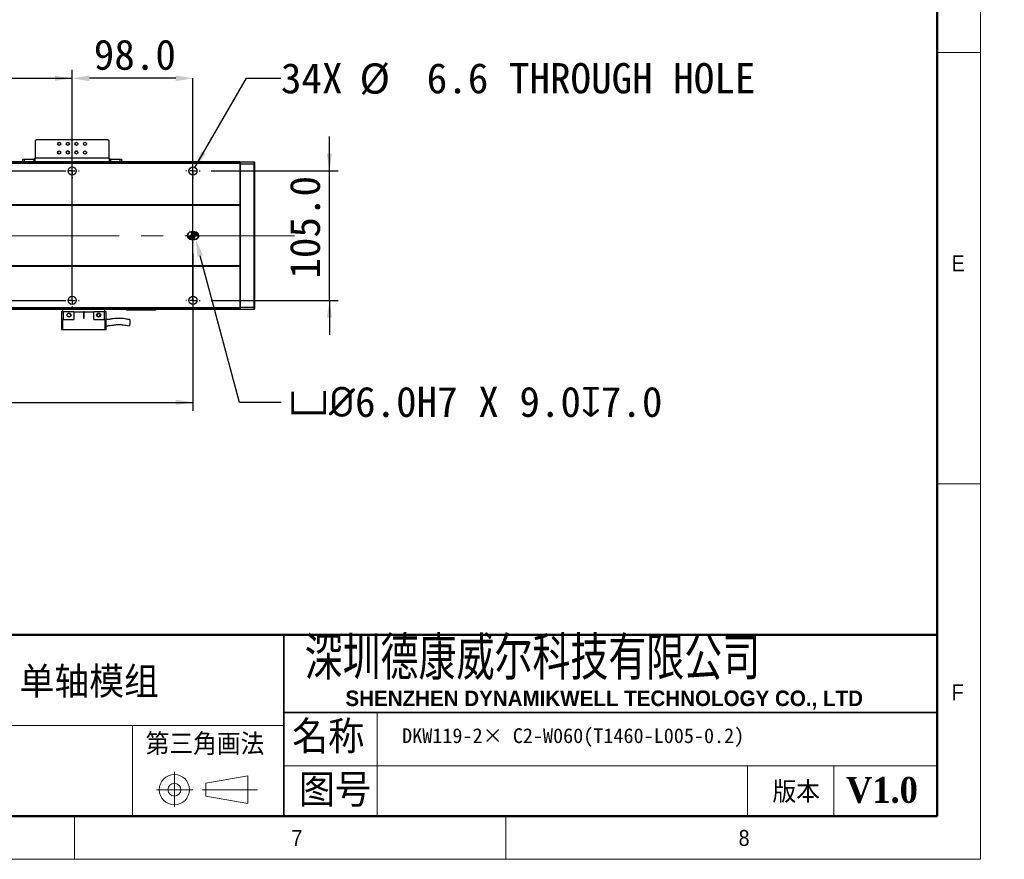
# Model space of a CAD drawing. Header units: millimetres. Extents: x 35 to 2924, y 35 to 2044.
# Tile 4 of 7: x 2126 to 2924, y 35 to 716. Entities that reach past the tile are written whole.
import ezdxf

# ---------------------------------------------------------------- set-up
doc = ezdxf.new("R2010")
doc.units = ezdxf.units.MM
doc.header["$LTSCALE"] = 7
doc.header["$PDSIZE"] = -1
doc.linetypes.add('CENTERX2', pattern=[20.32, 12.7, -2.54, 2.54, -2.54])
doc.layers.add('DIMNS', color=7, linetype='Continuous')
doc.styles.add('SLDTEXTSTYLE1', font='Gothic.ttf', dxfattribs={"width": 0.913})
doc.styles.add('SLDTEXTSTYLE2', font='timesbd.ttf', dxfattribs={"width": 0.933})
doc.styles.add('SLDTEXTSTYLE4', font='txt', dxfattribs={"bigfont": 'bigfont'})
doc.styles.add('SLDTEXTSTYLE5', font='txt', dxfattribs={"width": 0.8, "bigfont": 'bigfont'})
doc.styles.add('SLDTEXTSTYLE6', font='arialbd.ttf', dxfattribs={"width": 0.948})
doc.styles.add('SLDTEXTSTYLE7', font='timesbd.ttf', dxfattribs={"width": 0.933, "bigfont": 'bigfont'})
doc.styles.add('SLDTEXTSTYLE8', font='txt')
doc.styles.add('SLDTEXTSTYLE9', font='txt')
doc.dimstyles.new('SLDDIMSTYLE0', dxfattribs={"dimtxt": 24.5, "dimasz": 14, "dimexe": 0, "dimexo": 0.0625, "dimgap": 6.125, "dimtad": 2, "dimdec": 1, "dimrnd": 1e-09, "dimzin": 4, "dimdsep": 46, "dimtxsty": 'SLDTEXTSTYLE9', "dimsah": 1, "dimcen": 0.09, "dimadec": 0, "dimazin": 1, "dimtfac": 1, "dimtdec": 1, "dimtofl": 0, "dimtmove": 0, "dimatfit": 3, "dimfxl": 0, "dimfrac": 2, "dimtolj": 1, "dimtzin": 12, "dimarcsym": 0})
doc.dimstyles.new('SLDDIMSTYLE1', dxfattribs={"dimtxt": 24.5, "dimasz": 14, "dimexe": 0, "dimexo": 0.0625, "dimgap": 6.125, "dimtad": 2, "dimdec": 1, "dimrnd": 1e-09, "dimzin": 4, "dimdsep": 46, "dimtxsty": 'SLDTEXTSTYLE9', "dimsah": 1, "dimcen": 0.09, "dimadec": 0, "dimazin": 1, "dimtfac": 1, "dimtdec": 1, "dimtmove": 0, "dimatfit": 0, "dimfxl": 0, "dimfrac": 2, "dimtolj": 1, "dimtzin": 12, "dimarcsym": 0})
doc.dimstyles.new('SLDDIMSTYLE5', dxfattribs={"dimtxt": 24.5, "dimasz": 14, "dimexe": 0, "dimexo": 0.0625, "dimgap": 6.125, "dimtad": 0, "dimtih": 1, "dimtoh": 1, "dimdec": 1, "dimrnd": 1e-09, "dimzin": 4, "dimdsep": 46, "dimtxsty": 'SLDTEXTSTYLE9', "dimsah": 1, "dimcen": 0, "dimadec": 0, "dimazin": 1, "dimtfac": 1, "dimtdec": 1, "dimtofl": 0, "dimtmove": 0, "dimatfit": 3, "dimfxl": 0, "dimfrac": 2, "dimtolj": 1, "dimtzin": 12, "dimarcsym": 0})
doc.dimstyles.new('SLDDIMSTYLE6', dxfattribs={"dimtxt": 24.5, "dimasz": 14, "dimexe": 0, "dimexo": 0.0625, "dimgap": 6.125, "dimtad": 0, "dimtih": 1, "dimtoh": 1, "dimdec": 1, "dimrnd": 1e-09, "dimzin": 12, "dimdsep": 46, "dimtxsty": 'SLDTEXTSTYLE9', "dimsah": 1, "dimcen": 0, "dimadec": 0, "dimazin": 3, "dimtfac": 1, "dimtdec": 1, "dimtofl": 0, "dimtmove": 0, "dimatfit": 3, "dimfxl": 0, "dimfrac": 2, "dimtolj": 1, "dimtzin": 12, "dimarcsym": 0})

# ---------------------------------------------------------------- blocks, each defined once
blk = doc.blocks.new('_D_13')
at = {"layer": 'DIMNS'}
for p, q in [((390.08, 531.97), (390.08, 398.67)), ((2266.08, 526.43), (2266.08, 398.67)), ((390.08, 405.67), (2266.08, 405.67))]:
    blk.add_line(p, q, dxfattribs=at)
for points in [[(390.08, 405.67), (404.08, 403.57), (404.08, 407.77)], [(2266.08, 405.67), (2252.08, 407.77), (2252.08, 403.57)]]:
    blk.add_solid(points, dxfattribs=at)
at = {"layer": 'DIMNS', "insert": (1298.09, 437.81), "char_height": 24.5, "attachment_point": 1, "style": 'SLDTEXTSTYLE9'}
blk.add_mtext('1876.0', dxfattribs=at)
blk = doc.blocks.new('_D_14')
at = {"layer": 'DIMNS'}
for p, q in [((2376.82, 593.36), (2376.82, 621.36)), ((2280.81, 593.36), (2383.82, 593.36)), ((2376.82, 488.36), (2376.82, 593.36)), ((2280.81, 488.36), (2383.82, 488.36)), ((2376.82, 488.36), (2376.82, 460.36))]:
    blk.add_line(p, q, dxfattribs=at)
for points in [[(2376.82, 593.36), (2378.92, 607.36), (2374.72, 607.36)], [(2376.82, 488.36), (2374.72, 474.36), (2378.92, 474.36)]]:
    blk.add_solid(points, dxfattribs=at)
at = {"layer": 'DIMNS', "insert": (2344.67, 505.98), "char_height": 24.5, "attachment_point": 1, "rotation": 90, "style": 'SLDTEXTSTYLE9'}
blk.add_mtext('105.0', dxfattribs=at)
blk = doc.blocks.new('_D_16')
at = {"layer": 'Defpoints', "color": 0}
for p in [(2267.58, 540.86), (2268.36, 537.96)]:
    blk.add_point(p, dxfattribs=at)
at = {"layer": 'DIMNS', "color": 0, "lineweight": -2}
for p, q in [((2303.81, 405.67), (2271.98, 524.44)), ((2337.59, 405.67), (2303.81, 405.67))]:
    blk.add_line(p, q, dxfattribs=at)
at = {"layer": 'DIMNS', "color": 0}
blk.add_solid([(2274.24, 525.04), (2269.73, 523.83), (2268.36, 537.96)], dxfattribs=at)
at = {"layer": 'DIMNS', "color": 0, "insert": (2343.72, 418.38), "char_height": 24.5, "attachment_point": 1, "style": 'SLDTEXTSTYLE9'}
blk.add_mtext('\\A1;{\\fGDT|b0|i0|c134|p2;v\\fISOCPEUR|b0|i0|c134|p34;%%C}6.0H7 X 9.0{\\fGDT|b0|i0|c134|p2;x}7.0', dxfattribs=at)
blk = doc.blocks.new('_D_17')
at = {"layer": 'DIMNS'}
for p, q in [((2267.73, 596.22), (2309.46, 668.5)), ((2309.46, 668.5), (2337.46, 668.5))]:
    blk.add_line(p, q, dxfattribs=at)
blk.add_solid([(2267.73, 596.22), (2276.55, 607.29), (2272.91, 609.39)], dxfattribs=at)
at = {"layer": 'DIMNS', "char_height": 24.5, "attachment_point": 1, "style": 'SLDTEXTSTYLE9'}
for s, insert in [('34X ', (2337.46, 680.84)), ('%%c', (2401.23, 680.6)), (' 6.6 THROUGH HOLE', (2439.09, 680.84))]:
    blk.add_mtext(s, dxfattribs=dict(at, insert=insert))
blk = doc.blocks.new('_D_18')
at = {"layer": 'DIMNS'}
for p, q in [((488.08, 608.09), (488.08, 675.5)), ((2168.08, 608.09), (2168.08, 675.5)), ((488.08, 668.5), (2168.08, 668.5))]:
    blk.add_line(p, q, dxfattribs=at)
for points in [[(488.08, 668.5), (502.08, 666.4), (502.08, 670.6)], [(2168.08, 668.5), (2154.08, 670.6), (2154.08, 666.4)]]:
    blk.add_solid(points, dxfattribs=at)
at = {"layer": 'DIMNS', "char_height": 24.5, "attachment_point": 1, "style": 'SLDTEXTSTYLE9'}
for s, insert in [('=14×120.0(PITCH)', (1259.43, 700.64)), ('1680.0', (1163.67, 700.64))]:
    blk.add_mtext(s, dxfattribs=dict(at, insert=insert))
blk = doc.blocks.new('_D_21')
at = {"layer": 'Defpoints', "color": 0}
for p in [(2168.08, 668.5), (2168.08, 488.36), (2266.08, 488.36)]:
    blk.add_point(p, dxfattribs=at)
at = {"layer": 'DIMNS', "color": 0, "lineweight": -2}
for p, q in [((2168.08, 488.42), (2168.08, 668.5)), ((2252.08, 668.5), (2182.08, 668.5)), ((2266.08, 488.42), (2266.08, 668.5))]:
    blk.add_line(p, q, dxfattribs=at)
at = {"layer": 'DIMNS', "color": 0}
for points in [[(2182.08, 670.83), (2182.08, 666.17), (2168.08, 668.5)], [(2252.08, 670.83), (2252.08, 666.17), (2266.08, 668.5)]]:
    blk.add_solid(points, dxfattribs=at)
at = {"layer": 'DIMNS', "color": 0, "insert": (2218.96, 699.95), "char_height": 24.5, "attachment_point": 2, "style": 'SLDTEXTSTYLE9'}
blk.add_mtext('\\A1;98.0', dxfattribs=at)
blk = doc.blocks.new('SW_CENTERMARKSYMBOL_0')
at = {"layer": 'DIMNS', "color": 0}
for p, q in [((-5.08, 0), (-5.54, 0)), ((0, 0), (-2.54, 0)), ((0, 5.08), (0, 5.54)), ((0, 0), (0, 2.54)), ((0, 0), (0, -2.54)), ((0, 0), (2.54, 0)), ((5.08, 0), (5.54, 0)), ((0, -5.08), (0, -5.54))]:
    blk.add_line(p, q, dxfattribs=at)
blk = doc.blocks.new('SW_CENTERMARKSYMBOL_2')
at = {"layer": 'DIMNS', "color": 0}
for p, q in [((1445.08, 0), (1554.92, 0)), ((1560, 0), (1557.46, 0)), ((1560, 5.08), (1560, 5.84)), ((1560, 0), (1560, 2.54)), ((1560, 0), (1560, -2.54)), ((1560, 0), (1562.54, 0)), ((1565.08, 0), (1565.84, 0)), ((1560, -5.08), (1560, -5.84))]:
    blk.add_line(p, q, dxfattribs=at)
blk = doc.blocks.new('SW_CENTERMARKSYMBOL_3')
at = {"layer": 'DIMNS', "color": 0}
for p, q in [((1325.08, 0), (1434.92, 0)), ((1440, 0), (1437.46, 0)), ((1440, 5.08), (1440, 5.84)), ((1440, 0), (1440, 2.54)), ((1440, 0), (1440, -2.54)), ((1440, 0), (1442.54, 0)), ((1445.08, 0), (1445.84, 0)), ((1440, -5.08), (1440, -5.84))]:
    blk.add_line(p, q, dxfattribs=at)
blk = doc.blocks.new('SW_CENTERMARKSYMBOL_4')
at = {"layer": 'DIMNS', "color": 0}
for p, q in [((-5.08, 0), (-5.84, 0)), ((0, 0), (-2.54, 0)), ((0, 5.08), (0, 5.84)), ((0, 0), (0, 2.54)), ((0, 0), (0, -2.54)), ((0, 0), (2.54, 0)), ((5.08, 0), (5.84, 0)), ((0, -5.08), (0, -5.84))]:
    blk.add_line(p, q, dxfattribs=at)
blk = doc.blocks.new('SW_CENTERMARKSYMBOL_5')
at = {"layer": 'DIMNS', "color": 0}
for p, q in [((-5.08, 0), (-5.84, 0)), ((0, 0), (-2.54, 0)), ((0, 5.08), (0, 5.84)), ((0, 0), (0, 2.54)), ((0, 0), (0, -2.54)), ((0, 0), (2.54, 0)), ((5.08, 0), (5.84, 0)), ((0, -5.08), (0, -5.84))]:
    blk.add_line(p, q, dxfattribs=at)
blk = doc.blocks.new('SW_DOWELSYMBOL_1')
at = {"linetype": 'Continuous', "lineweight": 18}
h = blk.add_hatch(color=0, dxfattribs=at)
edge = h.paths.add_edge_path(flags=0)
edge.add_arc((0, 0), 3, 180, 270)
edge.add_line((0, -3), (0, 0))
edge.add_line((0, 0), (-3, 0))
h = blk.add_hatch(color=0, dxfattribs=at)
edge = h.paths.add_edge_path(flags=0)
edge.add_arc((0, 0), 3, 0, 90)
edge.add_line((0, 3), (0, 0))
edge.add_line((0, 0), (3, 0))
at = {"layer": 'DIMNS', "color": 0}
blk.add_circle((0, 0), 3, dxfattribs=at)
blk = doc.blocks.new('SW_DOWELSYMBOL_2')
at = {"linetype": 'Continuous', "lineweight": 18}
h = blk.add_hatch(color=0, dxfattribs=at)
edge = h.paths.add_edge_path(flags=0)
edge.add_arc((0, 0), 3, 180, 270)
edge.add_line((0, -3), (0, 0))
edge.add_line((0, 0), (-3, 0))
h = blk.add_hatch(color=0, dxfattribs=at)
edge = h.paths.add_edge_path(flags=0)
edge.add_arc((0, 0), 3, 0, 90)
edge.add_line((0, 3), (0, 0))
edge.add_line((0, 0), (3, 0))
at = {"layer": 'DIMNS', "color": 0}
blk.add_circle((0, 0), 3, dxfattribs=at)

msp = doc.modelspace()

# ---------------------------------------------------------------- linework, layer by layer
at = {"color": 7, "linetype": 'Continuous', "lineweight": 18}
for p, q in [((2905, 35), (2905, 2044)), ((2870, 2009), (2870, 70)), ((2870, 689.5), (2905, 689.5)), ((2870, 339.5), (2905, 339.5)), ((2415.65, 154), (2415.65, 70)), ((1926.29, 143.5), (2339.76, 143.5)), ((2217.1, 143.5), (2217.1, 70)), ((2251.06, 106.04), (2251.06, 77.44)), ((2339.76, 110.88), (2870, 110.88)), ((2716, 110.88), (2716, 70)), ((2786, 110.88), (2786, 70)), ((2276.67, 96.73), (2310.66, 102.61)), ((2276.67, 86.23), (2276.67, 96.73)), ((2310.66, 102.61), (2310.66, 80.22)), ((2236.5, 91.48), (2265.91, 91.48)), ((2273.64, 91.48), (2318.36, 91.48)), ((2276.67, 86.23), (2310.66, 80.22)), ((70, 70), (2870, 70)), ((861, 70), (2870, 70)), ((2170, 35), (2170, 70)), ((2520, 70), (2520, 35)), ((35, 35), (2905, 35))]:
    msp.add_line(p, q, dxfattribs=at)
at = {"color": 7, "linetype": 'Continuous', "lineweight": 50}
for p, q in [((2870, 2009), (2870, 70)), ((2870, 217), (1281, 217)), ((70, 70), (2870, 70))]:
    msp.add_line(p, q, dxfattribs=at)
at = {"color": 7, "linetype": 'Continuous', "lineweight": 25}
for p, q in [((2139.08, 618.66), (2138.08, 617.66)), ((2138.08, 617.66), (2138.08, 603.86)), ((2197.08, 618.66), (2139.08, 618.66)), ((2198.08, 617.66), (2197.08, 618.66)), ((2198.08, 603.86), (2198.08, 617.66)), ((2304.08, 600.86), (352.08, 600.86)), ((2304.08, 600.36), (352.08, 600.36)), ((2304.08, 599.36), (352.08, 599.36)), ((2128.08, 600.86), (2128.08, 602.86)), ((2128.08, 602.86), (2129.08, 602.86)), ((2129.08, 602.86), (2129.08, 600.86)), ((2129.08, 602.86), (2137.08, 602.86)), ((2137.08, 602.86), (2137.08, 600.86)), ((2138.08, 602.86), (2137.08, 602.86)), ((2198.08, 603.86), (2138.08, 603.86)), ((2138.08, 600.86), (2138.08, 603.86)), ((2198.08, 603.86), (2198.08, 600.86)), ((2199.08, 602.86), (2198.08, 602.86)), ((2199.08, 602.86), (2199.08, 600.86)), ((2199.08, 602.86), (2207.08, 602.86)), ((2207.08, 600.86), (2207.08, 602.86)), ((2207.08, 602.86), (2208.08, 602.86)), ((2208.08, 602.86), (2208.08, 600.86)), ((2304.08, 600.56), (2304.38, 600.86)), ((2304.08, 600.86), (2304.08, 600.56)), ((2304.08, 600.36), (2304.08, 600.56)), ((2304.08, 600.36), (2304.08, 599.36)), ((2304.08, 599.36), (2304.08, 565.86)), ((2304.38, 600.86), (2304.38, 598.86)), ((2304.38, 600.86), (2315.78, 600.86)), ((2315.78, 598.86), (2315.78, 600.86)), ((2316.08, 600.56), (2315.78, 600.86)), ((2316.08, 600.56), (2316.08, 598.73)), ((2304.08, 598.73), (2304.38, 598.86)), ((2304.38, 598.86), (2304.38, 482.86)), ((2315.78, 598.86), (2304.38, 598.86)), ((2315.78, 482.86), (2315.78, 598.86)), ((2316.08, 598.73), (2315.78, 598.86)), ((2316.08, 598.73), (2316.08, 482.98)), ((2304.08, 565.86), (352.08, 565.86)), ((2304.08, 565.36), (352.08, 565.36)), ((2304.08, 565.86), (2304.08, 565.36)), ((2304.08, 565.36), (2304.08, 516.36)), ((2267.58, 543.86), (2264.58, 543.86)), ((2264.58, 537.86), (2267.58, 537.86)), ((2304.08, 516.36), (352.08, 516.36)), ((2304.08, 515.86), (352.08, 515.86)), ((2304.08, 516.36), (2304.08, 515.86)), ((2304.08, 515.86), (2304.08, 482.36)), ((2304.08, 482.36), (352.08, 482.36)), ((2304.08, 481.36), (352.08, 481.36)), ((2304.08, 480.86), (352.08, 480.86)), ((2160.58, 478.96), (2160.58, 480.86)), ((2194.58, 478.96), (2194.58, 480.86)), ((2212.08, 480.66), (2212.08, 480.86)), ((2212.08, 480.66), (2212.38, 480.36)), ((2212.08, 480.66), (2213.08, 480.66)), ((2213.21, 480.36), (2212.38, 480.36)), ((2213.08, 480.86), (2213.08, 480.66)), ((2213.21, 480.36), (2213.08, 480.66)), ((2213.08, 480.66), (2235.08, 480.66)), ((2234.96, 480.36), (2213.21, 480.36)), ((2234.96, 480.36), (2235.08, 480.66)), ((2235.78, 480.36), (2234.96, 480.36)), ((2235.08, 480.66), (2235.08, 480.86)), ((2235.08, 480.66), (2236.08, 480.66)), ((2235.78, 480.36), (2236.08, 480.66)), ((2236.08, 480.86), (2236.08, 480.66)), ((2304.08, 482.98), (2304.38, 482.86)), ((2304.08, 482.36), (2304.08, 481.36)), ((2304.08, 481.16), (2304.08, 481.36)), ((2304.08, 481.16), (2304.38, 480.86)), ((2304.08, 481.16), (2304.08, 480.86)), ((2304.38, 482.86), (2304.38, 480.86)), ((2304.38, 482.86), (2315.78, 482.86)), ((2315.78, 480.86), (2304.38, 480.86)), ((2316.08, 482.98), (2315.78, 482.86)), ((2315.78, 480.86), (2315.78, 482.86)), ((2316.08, 481.16), (2315.78, 480.86)), ((2316.08, 482.98), (2316.08, 481.16)), ((2159.58, 478.96), (2159.58, 464.56)), ((2160.78, 478.96), (2159.58, 478.96)), ((2160.78, 472.96), (2160.58, 472.96)), ((2160.58, 464.56), (2160.58, 472.96)), ((2160.78, 478.96), (2160.78, 472.96)), ((2169.58, 478.96), (2160.78, 478.96)), ((2160.78, 472.96), (2169.58, 472.96)), ((2169.58, 478.96), (2169.58, 472.96)), ((2169.58, 478.96), (2177.33, 478.96)), ((2177.83, 478.96), (2177.33, 478.96)), ((2177.33, 478.96), (2177.33, 474.21)), ((2177.83, 478.96), (2185.58, 478.96)), ((2177.83, 474.21), (2177.83, 478.96)), ((2185.58, 472.96), (2185.58, 478.96)), ((2194.38, 478.96), (2185.58, 478.96)), ((2185.58, 472.96), (2194.38, 472.96)), ((2190.59, 477.01), (2190.72, 476.61)), ((2194.38, 472.96), (2194.38, 478.96)), ((2195.58, 478.96), (2194.38, 478.96)), ((2194.58, 472.96), (2194.38, 472.96)), ((2194.58, 472.96), (2194.58, 464.56)), ((2195.58, 464.56), (2195.58, 478.96)), ((2160.58, 464.56), (2159.58, 464.56)), ((2194.58, 464.56), (2160.58, 464.56)), ((2174.58, 464.56), (2174.58, 464.36)), ((2175.27, 464.36), (2174.58, 464.36)), ((2180.58, 464.36), (2175.27, 464.36)), ((2180.58, 464.36), (2180.58, 464.56)), ((2195.58, 464.56), (2194.58, 464.56))]:
    msp.add_line(p, q, dxfattribs=at)
at = {"color": 8, "linetype": 'Continuous', "lineweight": 25}
for p, q in [((2165.33, 609.36), (2163.83, 609.36)), ((2172.33, 609.36), (2170.83, 609.36))]:
    msp.add_line(p, q, dxfattribs=at)
at = {"color": 7, "linetype": 'Continuous', "lineweight": 35}
for p, q in [((2339.76, 217), (2339.76, 70)), ((2339.76, 154), (2870, 154))]:
    msp.add_line(p, q, dxfattribs=at)
at = {"color": 7, "linetype": 'Continuous', "lineweight": 25}
for centre, radius in [((2157.58, 615.36), 1.25), ((2164.58, 615.36), 1.25), ((2171.58, 615.36), 1.25), ((2178.58, 615.36), 1.25), ((2157.58, 608.36), 1.25), ((2164.58, 608.36), 1.25), ((2171.58, 608.36), 1.25), ((2178.58, 608.36), 1.25), ((2168.08, 593.36), 3.3), ((2266.08, 593.36), 3.3), ((2168.08, 488.36), 3.3), ((2266.08, 488.36), 3.3), ((2165.58, 476.46), 1.6), ((2189.58, 476.46), 1.6)]:
    msp.add_circle(centre, radius, dxfattribs=at)
at = {"color": 7, "linetype": 'Continuous', "lineweight": 18}
for radius in [12.25, 5.25]:
    msp.add_circle((2251.06, 91.48), radius, dxfattribs=at)
at = {"color": 7, "linetype": 'Continuous', "lineweight": 25}
for centre, radius, start, end in [((2264.58, 540.86), 3, 90, 270), ((2267.58, 540.86), 3, 270, 90), ((2177.58, 474.21), 0.25, 180, 0)]:
    msp.add_arc(centre, radius, start, end, dxfattribs=at)
for points, knots in [([(2166.72, 476.61), (2166.74, 476.48), (2166.78, 476.22), (2166.67, 475.83), (2166.45, 475.48), (2166.12, 475.22), (2165.7, 475.07), (2165.24, 475.06), (2164.81, 475.19), (2164.57, 475.37), (2164.47, 475.46)], [0, 0, 0, 0, 0.114735, 0.230587, 0.350915, 0.475813, 0.605446, 0.739375, 0.877543, 1, 1, 1, 1]), ([(2165.56, 477.76), (2165.71, 477.73), (2165.99, 477.68), (2166.34, 477.42), (2166.52, 477.18), (2166.58, 477.03), (2166.59, 477.01)], [0, 0, 0, 0, 0.322283, 0.643219, 0.951836, 1, 1, 1, 1]), ([(2189.58, 477.61), (2189.47, 477.6), (2189.23, 477.58), (2188.92, 477.42), (2188.66, 477.18), (2188.49, 476.87), (2188.42, 476.53), (2188.45, 476.18), (2188.59, 475.85), (2188.81, 475.58), (2189.11, 475.39), (2189.45, 475.3), (2189.8, 475.31), (2190.13, 475.43), (2190.41, 475.64), (2190.62, 475.92), (2190.74, 476.26), (2190.73, 476.49), (2190.72, 476.61)], [0, 0, 0, 0, 0.062513, 0.125007, 0.18751, 0.250007, 0.312505, 0.375005, 0.437505, 0.5, 0.5625, 0.624996, 0.687501, 0.749995, 0.8125, 0.874997, 0.9375, 1, 1, 1, 1]), ([(2190.72, 476.61), (2190.74, 476.48), (2190.78, 476.22), (2190.67, 475.83), (2190.45, 475.48), (2190.12, 475.22), (2189.7, 475.07), (2189.24, 475.06), (2188.81, 475.19), (2188.57, 475.37), (2188.47, 475.46)], [0, 0, 0, 0, 0.114739, 0.230592, 0.35094, 0.475839, 0.605441, 0.739406, 0.877542, 1, 1, 1, 1]), ([(2189.56, 477.76), (2189.71, 477.73), (2189.99, 477.68), (2190.34, 477.42), (2190.52, 477.18), (2190.58, 477.03), (2190.59, 477.01)], [0, 0, 0, 0, 0.322307, 0.643193, 0.951832, 1, 1, 1, 1]), ([(2214.9, 472.75), (2213.93, 472.91), (2212.11, 473.19), (2209.65, 473.58), (2207.59, 473.75), (2205.73, 473.79), (2203.7, 473.71), (2201.87, 473.5), (2200.36, 473.28), (2199.35, 473.13), (2198.31, 472.98), (2197.24, 472.86), (2196.33, 472.78), (2195.78, 472.82), (2195.58, 472.83)], [0, 0, 0, 0, 0.155775, 0.290787, 0.396768, 0.474991, 0.573586, 0.704746, 0.754688, 0.807085, 0.861205, 0.91595, 0.970401, 1, 1, 1, 1]), ([(2214.33, 467.85), (2214.36, 467.84), (2214.46, 467.8), (2214.66, 468.07), (2214.87, 468.56), (2215.06, 469.26), (2215.2, 470.07), (2215.28, 470.91), (2215.28, 471.69), (2215.21, 472.3), (2215.07, 472.69), (2214.95, 472.72), (2214.89, 472.73)], [0, 0, 0, 0, 0.057404, 0.163026, 0.266467, 0.369978, 0.474788, 0.581585, 0.690232, 0.799776, 0.908816, 1, 1, 1, 1]), ([(2195.58, 467.84), (2195.82, 467.83), (2196.54, 467.81), (2197.68, 467.9), (2199.36, 468.09), (2201.06, 468.36), (2202.74, 468.59), (2204.19, 468.73), (2205.87, 468.82), (2207.78, 468.76), (2209.82, 468.53), (2211.93, 468.17), (2213.48, 467.94), (2214.32, 467.81)], [0, 0, 0, 0, 0.03687, 0.112539, 0.178518, 0.302804, 0.384269, 0.444529, 0.530286, 0.647338, 0.74475, 0.860355, 1, 1, 1, 1])]:
    msp.add_open_spline(points, degree=3, knots=knots, dxfattribs=at)
at = {"layer": 'DIMNS', "linetype": 'CENTERX2', "lineweight": 18}
msp.add_line((2348.53, 540.86), (307.63, 540.86), dxfattribs=at)

# ---------------------------------------------------------------- block references
at = {"layer": 'DIMNS'}
for name, p in [('SW_CENTERMARKSYMBOL_3', (728.08, 593.36)), ('SW_CENTERMARKSYMBOL_4', (2266.08, 593.36)), ('SW_CENTERMARKSYMBOL_0', (2266.08, 540.86)), ('SW_DOWELSYMBOL_1', (2264.58, 540.86)), ('SW_DOWELSYMBOL_2', (2267.58, 540.86)), ('SW_CENTERMARKSYMBOL_2', (608.08, 488.36)), ('SW_CENTERMARKSYMBOL_5', (2266.08, 488.36))]:
    msp.add_blockref(name, p, dxfattribs=at)

# ---------------------------------------------------------------- texts
at = {"color": 7, "linetype": 'Continuous', "lineweight": 0}
for s, insert, char_height, attachment_point, style in [('E', (2881.67, 524.92), 12.96, 1, 'SLDTEXTSTYLE1'), ('深圳德康威尔科技有限公司', (2356.71, 215.63), 35, 1, 'SLDTEXTSTYLE5'), ('{\\fSimSun|b1|i0|c134|p2;单轴模组}', (2125.36, 190.67), 22.225, 1, 'SLDTEXTSTYLE7'), ('F', (2881.67, 176.95), 12.96, 1, 'SLDTEXTSTYLE1'), ('SHENZHEN DYNAMIKWELL TECHNOLOGY CO., LTD', (2389.8, 171.89), 12.6, 1, 'SLDTEXTSTYLE6'), ('名称', (2346.56, 147.46), 26.6, 1, 'SLDTEXTSTYLE4'), ('图号', (2352.02, 104.28), 26.6, 1, 'SLDTEXTSTYLE4'), ('版本', (2736.3, 98.31), 17.5, 1, 'SLDTEXTSTYLE4'), ('V1.0', (2825.07, 101.8), 21, 2, 'SLDTEXTSTYLE2'), ('7', (2346.02, 58.78), 12.96, 1, 'SLDTEXTSTYLE1'), ('8', (2708.84, 58.78), 12.96, 1, 'SLDTEXTSTYLE1')]:
    msp.add_mtext(s, dxfattribs=dict(at, insert=insert, char_height=char_height, attachment_point=attachment_point, style=style))
at = {"layer": 'DIMNS', "color": 7, "insert": (2227.7, 137.1), "char_height": 17.5, "attachment_point": 1, "style": 'SLDTEXTSTYLE4'}
msp.add_mtext('第三角画法', dxfattribs=at)
at = {"layer": 'DIMNS', "insert": (2435.8, 141.28), "char_height": 12, "attachment_point": 1, "style": 'SLDTEXTSTYLE8'}
msp.add_mtext('DKW119-2{\\fSimSun|b0|i0|c134|p2;× }C2-W060(T1460-L005-0.2)', dxfattribs=at)

# ---------------------------------------------------------------- dimensions: what is measured, and where the dimension line sits
at = {"layer": 'DIMNS'}
dim = msp.add_linear_dim(base=(2168.08, 668.5), p1=(488.08, 599.2), p2=(2168.08, 599.2), text='<>=14×120.0(PITCH)', dimstyle='SLDDIMSTYLE0', dxfattribs=at)
dim.commit()
dim.dimension.update_dxf_attribs({"geometry": '_D_18', "text_midpoint": (1344.82, 668.5), "dimtype": 160})
for base, p1, p2, dimstyle, picture, middle in [((2168.08, 668.5), (2266.08, 488.36), (2168.08, 488.36), 'SLDDIMSTYLE1', '_D_21', (2218.96, 668.5)), ((2266.08, 405.67), (390.08, 540.86), (2266.08, 535.32), 'SLDDIMSTYLE0', '_D_13', (1345.97, 405.67))]:
    dim = msp.add_linear_dim(base=base, p1=p1, p2=p2, dimstyle=dimstyle, dxfattribs=at)
    dim.commit()
    dim.dimension.update_dxf_attribs({"geometry": picture, "text_midpoint": middle, "dimtype": 160})
dim = msp.add_diameter_dim_2p(p1=(2264.43, 590.5), p2=(2267.73, 596.22), text='34X <> THROUGH HOLE\\P', dimstyle='SLDDIMSTYLE6', dxfattribs=at)
dim.commit()
dim.dimension.update_dxf_attribs({"geometry": '_D_17', "text_midpoint": (2539.63, 668.5), "dimtype": 163})
dim = msp.add_linear_dim(base=(2376.82, 593.36), p1=(2271.92, 488.36), p2=(2271.92, 593.36), angle=90, dimstyle='SLDDIMSTYLE1', dxfattribs=at)
dim.commit()
dim.dimension.update_dxf_attribs({"geometry": '_D_14', "text_midpoint": (2376.82, 545.01), "dimtype": 160})
dim = msp.add_radius_dim(center=(2267.58, 540.86), mpoint=(2268.36, 537.96), text='{\\fGDT|b0|i0|c134|p2;v\\fISOCPEUR|b0|i0|c134|p34;%%C}6.0H7 X 9.0{\\fGDT|b0|i0|c134|p2;x}7.0', dimstyle='SLDDIMSTYLE5', override={"dimpost": '<>'}, dxfattribs=at)
dim.commit()
dim.dimension.update_dxf_attribs({"geometry": '_D_16', "text_midpoint": (2505.71, 405.67), "dimtype": 164})

doc.saveas('drawing.dxf')
